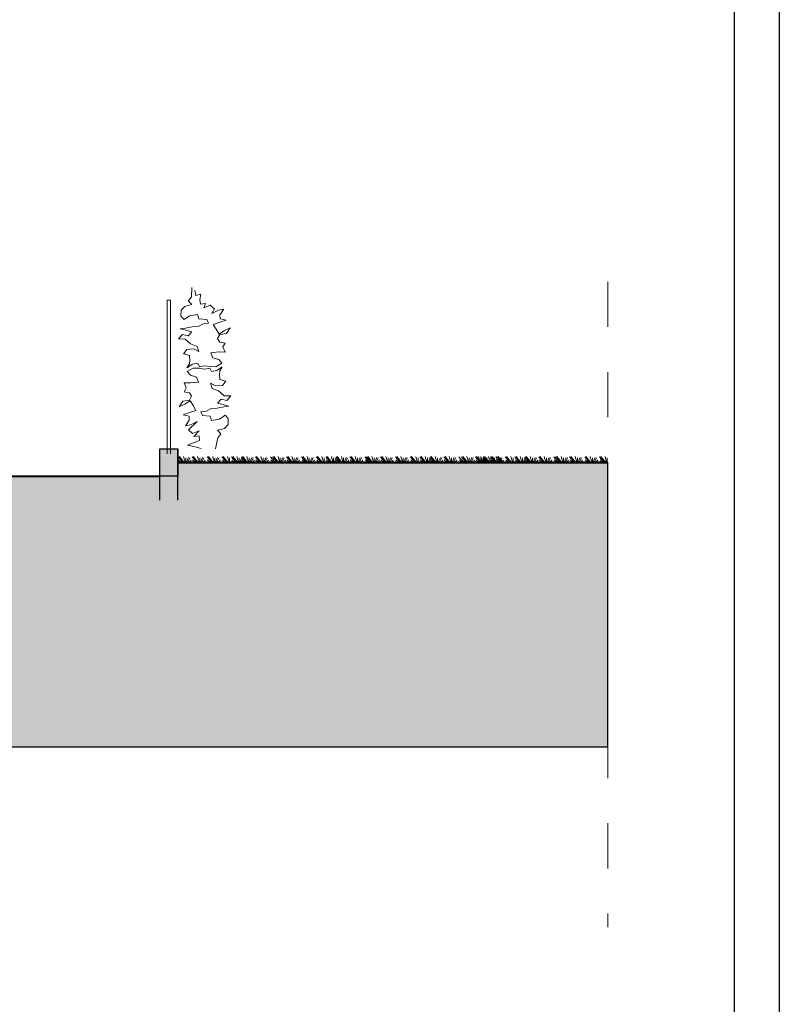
# Model space of a CAD drawing. Extents: x 828590 to 927090, y -1046596 to -975596.
# Tile 13 of 13: x 918671 to 927090, y -1011096 to -1000185. Entities that reach past the tile are written whole.
import ezdxf

# ---------------------------------------------------------------- set-up
doc = ezdxf.new("R2010")
doc.units = 0
doc.header["$LTSCALE"] = 250
doc.linetypes.add('CADWORK_13', pattern=[4, 2, -2])
doc.layers.get('0').update_dxf_attribs({"linetype": 'CONTINUOUS'})
for name, color, linetype, lineweight in [('alberi', 106, 'CONTINUOUS', 15), ('linea di terra', 7, 'CONTINUOUS', 40), ('linee di prospetto', 7, 'CONTINUOUS', 18), ('MURI', 7, 'CONTINUOUS', 30)]:
    doc.layers.add(name, color=color, linetype=linetype, lineweight=lineweight)
doc.layers.add('Planimetria', color=7, linetype='CONTINUOUS')

# ---------------------------------------------------------------- blocks, each defined once
blk = doc.blocks.new('SIEPE_1')
at = {"linetype": 'ByBlock'}
for points in [[(-202, 1983), (-212, 1864), (-252, 1819), (-212, 1773), (-298, 1755), (-345, 1710), (-349, 1637), (-312, 1593), (-245, 1638), (-145, 1649), (-131, 1596), (-36, 1584), (-18, 1537), (-84, 1532), (-147, 1503), (-218, 1501), (-301, 1490), (-365, 1484), (-293, 1462), (-226, 1441), (-273, 1395), (-342, 1413), (-391, 1361), (-312, 1356), (-246, 1294), (-170, 1260), (-152, 1195), (-216, 1230), (-296, 1229), (-339, 1178), (-268, 1153), (-267, 1096), (-271, 1049), (-306, 1002), (-236, 1045), (-171, 1053), (-152, 1009), (-90, 1020), (-21, 1008), (49, 1001), (125, 1041), (89, 1086), (17, 1113), (-5, 1175), (93, 1181), (169, 1174), (147, 1240), (175, 1284), (110, 1300), (85, 1344), (114, 1391), (197, 1399), (245, 1468), (174, 1438), (106, 1397), (73, 1458), (41, 1520), (121, 1541), (200, 1564), (127, 1584), (126, 1633), (178, 1701), (114, 1691), (30, 1654), (64, 1709), (14, 1754), (-66, 1726), (-42, 1779), (-106, 1774), (-109, 1829), (-93, 1896), (-156, 1883), (-168, 1943)], [(0, 0), (35, 134), (75, 179), (35, 225), (120, 243), (168, 288), (172, 361), (135, 405), (67, 360), (-32, 349), (-47, 402), (-141, 414), (-160, 461), (-94, 466), (-30, 495), (41, 497), (124, 508), (187, 514), (115, 536), (48, 557), (96, 603), (164, 585), (214, 637), (135, 642), (69, 704), (-7, 739), (-25, 803), (39, 769), (119, 769), (162, 820), (90, 845), (90, 902), (94, 949), (128, 997), (59, 953), (-6, 946), (-25, 989), (-88, 979), (-156, 991), (-227, 997), (-302, 957), (-266, 912), (-194, 886), (-173, 823), (-270, 817), (-347, 824), (-324, 758), (-353, 714), (-288, 698), (-263, 654), (-292, 607), (-374, 599), (-422, 530), (-352, 560), (-283, 601), (-251, 540), (-218, 478), (-299, 457), (-378, 434), (-305, 414), (-304, 365), (-355, 297), (-292, 307), (-208, 344), (-321, 246), (-271, 201), (-191, 228), (-259, 162), (-194, 166), (-191, 111), (-341, 59), (-246, 33), (-173, 11)]]:
    blk.add_lwpolyline(points, dxfattribs=at)

msp = doc.modelspace()

# ---------------------------------------------------------------- hatches: boundary and pattern name
at = {"layer": 'linee di prospetto', "linetype": 'Continuous'}
for color, points in [(36, [(830449, -1008242), (925190, -1008242), (925190, -1005090), (920424, -1005090), (920424, -1005242), (915178, -1005242), (911632, -1005242), (911632, -1005342), (911482, -1005342), (911482, -1005092), (910132, -1005092), (910132, -1005810), (910207, -1005810), (910207, -1006210), (909807, -1006210), (909807, -1005810), (909882, -1005810), (909882, -1005099), (902632, -1004907), (902632, -1006492), (903021, -1006492), (903021, -1006992), (892242, -1006992), (892242, -1006492), (892632, -1006492), (892632, -1004643), (843393, -1003342), (843393, -1001388), (839393, -1000362), (830449, -1000362)]), (9, [(920224, -1004942), (920424, -1004942), (920424, -1005242), (920224, -1005242)])]:
    msp.add_hatch(color=color, dxfattribs=at).paths.add_polyline_path(points)

# ---------------------------------------------------------------- linework, layer by layer
at = {"layer": 'alberi', "color": 92}
for p, q in [((920426, -1005029), (920472, -1005081)), ((920456, -1005086), (920432, -1005063)), ((920495, -1005092), (920441, -1005025)), ((920505, -1005090), (920488, -1005024)), ((920512, -1005086), (920512, -1005040)), ((920520, -1005090), (920543, -1005035)), ((920535, -1005088), (920557, -1005040)), ((920551, -1005090), (920570, -1005067)), ((920581, -1005029), (920626, -1005081)), ((920611, -1005086), (920587, -1005063)), ((920650, -1005092), (920595, -1005025)), ((920660, -1005090), (920642, -1005024)), ((920667, -1005086), (920667, -1005040)), ((920675, -1005090), (920698, -1005035)), ((920689, -1005088), (920712, -1005040)), ((920706, -1005090), (920725, -1005067)), ((920748, -1005029), (920793, -1005081)), ((920778, -1005086), (920754, -1005063)), ((920817, -1005092), (920762, -1005025)), ((920827, -1005090), (920810, -1005024)), ((920834, -1005086), (920834, -1005040)), ((920842, -1005090), (920865, -1005035)), ((920856, -1005088), (920879, -1005040)), ((920873, -1005090), (920892, -1005067)), ((920912, -1005029), (920958, -1005081)), ((920942, -1005086), (920918, -1005063)), ((920981, -1005092), (920926, -1005025)), ((920991, -1005090), (920974, -1005024)), ((920998, -1005086), (920998, -1005040)), ((921018, -1005029), (921063, -1005081)), ((921048, -1005086), (921023, -1005063)), ((921087, -1005092), (921032, -1005025)), ((921096, -1005090), (921079, -1005024)), ((921104, -1005086), (921104, -1005040)), ((921111, -1005090), (921134, -1005035)), ((921126, -1005088), (921148, -1005040)), ((921128, -1005029), (921174, -1005081)), ((921159, -1005086), (921134, -1005063)), ((921142, -1005090), (921161, -1005067)), ((921197, -1005092), (921143, -1005025)), ((921207, -1005090), (921190, -1005024)), ((921215, -1005086), (921215, -1005040)), ((921222, -1005090), (921245, -1005035)), ((921237, -1005088), (921259, -1005040)), ((921253, -1005090), (921272, -1005067)), ((921283, -1005029), (921328, -1005081)), ((921313, -1005086), (921289, -1005063)), ((921352, -1005092), (921297, -1005025)), ((921362, -1005090), (921344, -1005024)), ((921369, -1005086), (921369, -1005040)), ((921377, -1005090), (921400, -1005035)), ((921391, -1005088), (921414, -1005040)), ((921408, -1005090), (921427, -1005067)), ((921450, -1005029), (921496, -1005081)), ((921480, -1005086), (921456, -1005063)), ((921472, -1005029), (921517, -1005081)), ((921502, -1005086), (921478, -1005063)), ((921541, -1005092), (921486, -1005025)), ((921551, -1005090), (921534, -1005024)), ((921558, -1005086), (921558, -1005040)), ((921566, -1005090), (921589, -1005035)), ((921580, -1005088), (921603, -1005040)), ((921597, -1005090), (921616, -1005067)), ((921627, -1005029), (921672, -1005081)), ((921657, -1005086), (921633, -1005063)), ((921696, -1005092), (921641, -1005025)), ((921706, -1005090), (921688, -1005024)), ((921713, -1005086), (921713, -1005040)), ((921721, -1005090), (921744, -1005035)), ((921735, -1005088), (921758, -1005040)), ((921752, -1005090), (921771, -1005067)), ((921794, -1005029), (921839, -1005081)), ((921824, -1005086), (921800, -1005063)), ((921863, -1005092), (921808, -1005025)), ((921873, -1005090), (921856, -1005024)), ((921880, -1005086), (921880, -1005040)), ((921888, -1005090), (921911, -1005035)), ((921902, -1005088), (921925, -1005040)), ((921919, -1005090), (921938, -1005067)), ((921958, -1005029), (922003, -1005081)), ((921988, -1005086), (921964, -1005063)), ((922027, -1005092), (921972, -1005025)), ((922037, -1005090), (922020, -1005024)), ((922044, -1005086), (922044, -1005040)), ((922063, -1005029), (922109, -1005081)), ((922094, -1005086), (922069, -1005063)), ((922132, -1005092), (922078, -1005025)), ((922142, -1005090), (922125, -1005024)), ((922150, -1005086), (922150, -1005040)), ((922157, -1005090), (922180, -1005035)), ((922172, -1005088), (922194, -1005040)), ((922174, -1005029), (922220, -1005081)), ((922205, -1005086), (922180, -1005063)), ((922188, -1005090), (922207, -1005067)), ((922243, -1005092), (922189, -1005025)), ((922253, -1005090), (922236, -1005024)), ((922260, -1005086), (922260, -1005040)), ((922268, -1005090), (922291, -1005035)), ((922283, -1005088), (922305, -1005040)), ((922299, -1005090), (922318, -1005067)), ((922329, -1005029), (922374, -1005081)), ((922359, -1005086), (922335, -1005063)), ((922398, -1005092), (922343, -1005025)), ((922408, -1005090), (922390, -1005024)), ((922415, -1005086), (922415, -1005040)), ((922423, -1005090), (922446, -1005035)), ((922437, -1005088), (922460, -1005040)), ((922454, -1005090), (922473, -1005067)), ((922496, -1005029), (922541, -1005081)), ((922526, -1005086), (922502, -1005063)), ((922514, -1005029), (922559, -1005081)), ((922544, -1005086), (922520, -1005063)), ((922583, -1005092), (922528, -1005025)), ((922592, -1005090), (922575, -1005024)), ((922600, -1005086), (922600, -1005040)), ((922607, -1005090), (922630, -1005035)), ((922622, -1005088), (922644, -1005040)), ((922639, -1005090), (922657, -1005067)), ((922668, -1005029), (922714, -1005081)), ((922698, -1005086), (922674, -1005063)), ((922737, -1005092), (922683, -1005025)), ((922747, -1005090), (922730, -1005024)), ((922754, -1005086), (922754, -1005040)), ((922762, -1005090), (922785, -1005035)), ((922777, -1005088), (922799, -1005040)), ((922793, -1005090), (922812, -1005067)), ((922836, -1005029), (922881, -1005081)), ((922866, -1005086), (922841, -1005063)), ((922905, -1005092), (922850, -1005025)), ((922914, -1005090), (922897, -1005024)), ((922922, -1005086), (922922, -1005040)), ((922929, -1005090), (922952, -1005035)), ((922944, -1005088), (922966, -1005040)), ((922960, -1005090), (922979, -1005067)), ((923000, -1005029), (923045, -1005081)), ((923030, -1005086), (923006, -1005063)), ((923069, -1005092), (923014, -1005025)), ((923078, -1005090), (923061, -1005024)), ((923086, -1005086), (923086, -1005040)), ((923105, -1005029), (923150, -1005081)), ((923135, -1005086), (923111, -1005063)), ((923174, -1005092), (923119, -1005025)), ((923183, -1005090), (923166, -1005024)), ((923191, -1005086), (923191, -1005040)), ((923199, -1005090), (923222, -1005035)), ((923213, -1005088), (923236, -1005040)), ((923216, -1005029), (923261, -1005081)), ((923246, -1005086), (923222, -1005063)), ((923285, -1005092), (923230, -1005025)), ((923230, -1005090), (923249, -1005067)), ((923294, -1005090), (923277, -1005024)), ((923302, -1005086), (923302, -1005040)), ((923309, -1005090), (923333, -1005035)), ((923324, -1005088), (923347, -1005040)), ((923341, -1005090), (923360, -1005067)), ((923370, -1005029), (923416, -1005081)), ((923401, -1005086), (923376, -1005063)), ((923439, -1005092), (923385, -1005025)), ((923449, -1005090), (923432, -1005024)), ((923457, -1005086), (923457, -1005040)), ((923464, -1005090), (923487, -1005035)), ((923479, -1005088), (923501, -1005040)), ((923495, -1005090), (923514, -1005067)), ((923538, -1005029), (923583, -1005081)), ((923568, -1005086), (923544, -1005063)), ((923567, -1005029), (923612, -1005081)), ((923597, -1005086), (923572, -1005063)), ((923636, -1005092), (923581, -1005025)), ((923645, -1005090), (923628, -1005024)), ((923653, -1005086), (923653, -1005040)), ((923660, -1005090), (923683, -1005035)), ((923675, -1005088), (923697, -1005040)), ((923691, -1005090), (923710, -1005067)), ((923721, -1005029), (923766, -1005081)), ((923751, -1005086), (923727, -1005063)), ((923790, -1005092), (923735, -1005025)), ((923774, -1005090), (923757, -1005024)), ((923782, -1005086), (923782, -1005040)), ((923800, -1005090), (923783, -1005024)), ((923789, -1005090), (923812, -1005035)), ((923804, -1005088), (923826, -1005040)), ((923806, -1005029), (923852, -1005081)), ((923807, -1005086), (923807, -1005040)), ((923837, -1005086), (923812, -1005063)), ((923815, -1005090), (923838, -1005035)), ((923820, -1005090), (923839, -1005067)), ((923875, -1005092), (923821, -1005025)), ((923829, -1005088), (923852, -1005040)), ((923846, -1005090), (923865, -1005067)), ((923885, -1005090), (923868, -1005024)), ((923888, -1005029), (923934, -1005081)), ((923893, -1005086), (923893, -1005040)), ((923919, -1005086), (923894, -1005063)), ((923900, -1005090), (923923, -1005035)), ((923957, -1005092), (923903, -1005025)), ((923915, -1005088), (923937, -1005040)), ((923931, -1005090), (923950, -1005067)), ((923967, -1005090), (923950, -1005024)), ((923961, -1005029), (924006, -1005081)), ((923991, -1005086), (923967, -1005063)), ((924030, -1005092), (923975, -1005025)), ((923975, -1005086), (923975, -1005040)), ((923982, -1005090), (924005, -1005035)), ((923997, -1005088), (924019, -1005040)), ((924013, -1005090), (924032, -1005067)), ((924053, -1005029), (924098, -1005081)), ((924083, -1005086), (924058, -1005063)), ((924122, -1005092), (924067, -1005025)), ((924131, -1005090), (924114, -1005024)), ((924139, -1005086), (924139, -1005040)), ((924158, -1005029), (924203, -1005081)), ((924188, -1005086), (924164, -1005063)), ((924227, -1005092), (924172, -1005025)), ((924236, -1005090), (924219, -1005024)), ((924244, -1005086), (924244, -1005040)), ((924251, -1005090), (924275, -1005035)), ((924266, -1005088), (924289, -1005040)), ((924269, -1005029), (924314, -1005081)), ((924299, -1005086), (924275, -1005063)), ((924338, -1005092), (924283, -1005025)), ((924283, -1005090), (924301, -1005067)), ((924347, -1005090), (924330, -1005024)), ((924355, -1005086), (924355, -1005040)), ((924362, -1005090), (924385, -1005035)), ((924377, -1005088), (924399, -1005040)), ((924394, -1005090), (924412, -1005067)), ((924423, -1005029), (924468, -1005081)), ((924453, -1005086), (924429, -1005063)), ((924492, -1005092), (924437, -1005025)), ((924502, -1005090), (924485, -1005024)), ((924509, -1005086), (924509, -1005040)), ((924517, -1005090), (924540, -1005035)), ((924531, -1005088), (924554, -1005040)), ((924548, -1005090), (924567, -1005067)), ((924591, -1005029), (924636, -1005081)), ((924621, -1005086), (924596, -1005063)), ((924611, -1005029), (924656, -1005081)), ((924641, -1005086), (924617, -1005063)), ((924680, -1005092), (924625, -1005025)), ((924690, -1005090), (924673, -1005024)), ((924697, -1005086), (924697, -1005040)), ((924705, -1005090), (924728, -1005035)), ((924719, -1005088), (924742, -1005040)), ((924736, -1005090), (924755, -1005067)), ((924766, -1005029), (924811, -1005081)), ((924796, -1005086), (924772, -1005063)), ((924835, -1005092), (924780, -1005025)), ((924844, -1005090), (924827, -1005024)), ((924852, -1005086), (924852, -1005040)), ((924860, -1005090), (924883, -1005035)), ((924874, -1005088), (924897, -1005040)), ((924891, -1005090), (924910, -1005067)), ((924933, -1005029), (924978, -1005081)), ((924963, -1005086), (924939, -1005063)), ((925002, -1005092), (924947, -1005025)), ((925012, -1005090), (924995, -1005024)), ((925019, -1005086), (925019, -1005040)), ((925027, -1005090), (925050, -1005035)), ((925041, -1005088), (925064, -1005040)), ((925058, -1005090), (925077, -1005067)), ((925097, -1005029), (925142, -1005081)), ((925127, -1005086), (925103, -1005063)), ((925166, -1005092), (925111, -1005025)), ((925176, -1005090), (925159, -1005024)), ((925183, -1005086), (925183, -1005040))]:
    msp.add_line(p, q, dxfattribs=at)
at = {"layer": 'linea di terra', "linetype": 'Continuous'}
for p, q in [((920424, -1005092), (925190, -1005092)), ((911632, -1005242), (920224, -1005242))]:
    msp.add_line(p, q, dxfattribs=at)
at = {"layer": 'linee di prospetto', "linetype": 'CADWORK_13'}
msp.add_line((925190, -1003090), (925190, -1010242), dxfattribs=at)
at = {"layer": 'linee di prospetto', "linetype": 'Continuous'}
for p, q in [((920304, -1004996), (920304, -1003292)), ((920304, -1003292), (920344, -1003292)), ((920344, -1003292), (920344, -1004996))]:
    msp.add_line(p, q, dxfattribs=at)
at = {"layer": 'linee di prospetto', "color": 7, "linetype": 'Continuous', "lineweight": -3}
msp.add_lwpolyline([(920224, -1004942), (920424, -1004942), (920424, -1005242), (920224, -1005242)], close=True, dxfattribs=at)
at = {"layer": 'linee di prospetto', "color": 36, "linetype": 'Continuous', "lineweight": -3}
msp.add_lwpolyline([(830449, -1008242), (925190, -1008242), (925190, -1005090), (920424, -1005090), (920424, -1005242), (915178, -1005242), (911632, -1005242), (911632, -1005342), (911482, -1005342), (911482, -1005092), (910132, -1005092)], dxfattribs=at)
at = {"layer": 'MURI', "linetype": 'Continuous'}
for p, q in [((920224, -1004942), (920304, -1004942)), ((920224, -1005508), (920224, -1004942)), ((920344, -1004942), (920424, -1004942)), ((920424, -1005508), (920424, -1004942))]:
    msp.add_line(p, q, dxfattribs=at)
at = {"layer": 'Planimetria', "color": 7, "linetype": 'Continuous', "lineweight": -3}
for points in [[(828590, -975596), (927090, -975596), (927090, -1046596), (828590, -1046596), (828590, -975596)], [(829090, -976096), (926590, -976096), (926590, -1046096), (829090, -1046096), (829090, -976096)]]:
    msp.add_lwpolyline(points, dxfattribs=at)

# ---------------------------------------------------------------- block references
at = {"layer": 'alberi', "linetype": 'Continuous', "xscale": 0.90719995, "yscale": 0.90719995, "rotation": 2.5480518}
msp.add_blockref('SIEPE_1', (920841, -1004940), dxfattribs=at)

doc.saveas('drawing.dxf')
